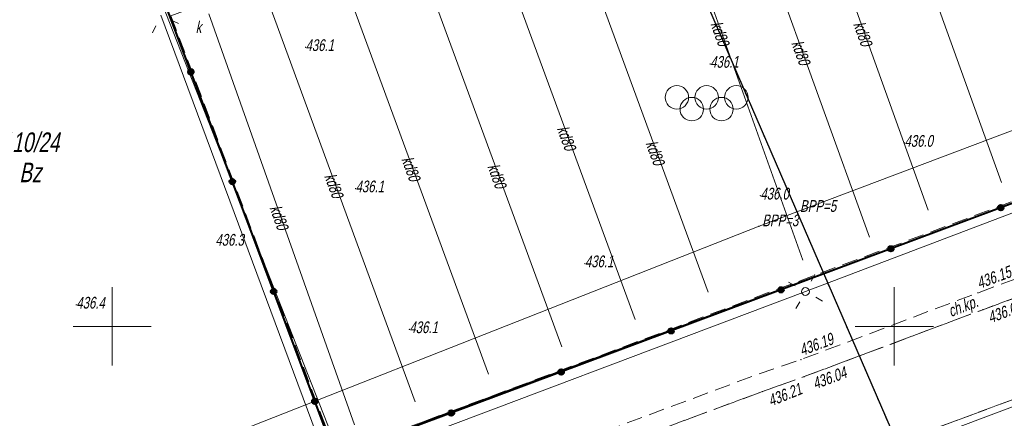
# Model space of a CAD drawing. Header units: metres. Extents: x 7408630 to 7411134, y 5569633 to 5570339.
# Tile 7 of 76: x 7410194 to 7410257, y 5569944 to 5569970. Entities that reach past the tile are written whole.
import ezdxf

# ---------------------------------------------------------------- set-up
doc = ezdxf.new("R2010")
doc.units = ezdxf.units.M
doc.header["$MEASUREMENT"] = 0
for name, pattern in [('1.5_0.5', [2, 1.5, -0.5]), ('218-500', [1, 0.5, -0.5]), ('mz1.0_0.5', [1.5, 1, -0.5])]:
    doc.linetypes.add(name, pattern=pattern)
for name, color, linetype, lineweight in [('203-Punkt załamania granicy działki nie stabilizowany', 7, 'Continuous', 0), ('210-Oznaczenie użytku', 7, 'Continuous', 0), ('211-Nr działki', 7, 'Continuous', 0), ('218-Granica użytku', 7, 'Continuous', 0), ('219-Linia granicy', 7, 'Continuous', 0), ('_BPP3-5', 7, 'Continuous', 0), ('chodnik (powierzchnia)', 7, 'Continuous', 0), ('chodnik (powierzchnia)-Atr17', 7, 'Continuous', 0), ('latarnia na słupie lub maszcie (punkt)', 7, 'Continuous', 0), ('mapa krzyze', 7, 'Continuous', 0), ('ogrodzenie trwałe (linia)', 7, 'Continuous', 0), ('plac (powierzchnia)', 7, 'Continuous', 0), ('plac sportowy (powierzchnia)', 7, 'Continuous', 0), ('plac sportowy (powierzchnia) - symbol', 7, 'Continuous', 0), ('przewód elektroenergetyczny (linia)', 7, 'Continuous', 0), ('przewód kanalizacyjny (linia)', 7, 'Continuous', 0), ('przewód kanalizacyjny (linia)-Atr1', 7, 'Continuous', 0), ('punkt wysokościowy naturalny', 7, 'Continuous', 0), ('punkt wysokościowy naturalny-Atr2', 7, 'Continuous', 0), ('punkt wysokościowy sztuczny', 7, 'Continuous', 0), ('punkt wysokościowy sztuczny-Atr2', 7, 'Continuous', 0), ('studzienka okrągła - przewód kanalizacyjny (punkt)-Atr17', 7, 'Continuous', 0), ('słup (punkt)', 7, 'Continuous', 0)]:
    doc.layers.add(name, color=color, linetype=linetype, lineweight=lineweight)
doc.layers.add('_MAPA', color=7, linetype='Continuous')
doc.styles.get("Standard").update_dxf_attribs({"font": 'arial.ttf'})
doc.styles.add('Style-WORKING_1250 I 0.20944', font='WORKING_1250.shx', dxfattribs={"oblique": 12})

# ---------------------------------------------------------------- blocks, each defined once
blk = doc.blocks.new('203_1')
at = {"layer": '203-Punkt załamania granicy działki nie stabilizowany', "linetype": 'Continuous', "lineweight": 13}
h = blk.add_hatch(color=96, dxfattribs=at)
edge = h.paths.add_edge_path()
edge.add_arc((0, 0), 0.45, 0, 360)
blk = doc.blocks.new('515_1')
at = {"layer": 'latarnia na słupie lub maszcie (punkt)', "color": 7, "linetype": 'Continuous', "lineweight": 13}
for p, q in [((0, 7.5), (0, 12.5)), ((-12.5, 0), (-7.5, 0)), ((7.5, 0), (12.5, 0)), ((0, -12.5), (0, -7.5))]:
    blk.add_line(p, q, dxfattribs=at)
blk = doc.blocks.new('515_2')
at = {"layer": 'latarnia na słupie lub maszcie (punkt)', "color": 7, "linetype": 'Continuous', "lineweight": 13}
for p, q in [((0, 7.5), (0, 12.5)), ((7.5, 0), (12.5, 0)), ((-12.5, 0), (-7.5, 0)), ((0, -12.5), (0, -7.5))]:
    blk.add_line(p, q, dxfattribs=at)
blk = doc.blocks.new('BS05_1')
at = {"layer": 'plac sportowy (powierzchnia) - symbol', "color": 7, "linetype": 'Continuous', "lineweight": 13}
for centre in [(-19, 7.5), (0, 7.5), (19, 7.5), (-9.5, 0), (9.5, 0)]:
    blk.add_circle(centre, 7.5, dxfattribs=at)
blk = doc.blocks.new('510_1')
at = {"layer": 'słup (punkt)', "color": 7, "linetype": 'Continuous', "lineweight": 13}
blk.add_circle((0, 0), 2.5, dxfattribs=at)
blk = doc.blocks.new('PW01_2')
at = {"layer": 'punkt wysokościowy naturalny', "linetype": 'Continuous', "lineweight": 13}
h = blk.add_hatch(color=7, dxfattribs=at)
edge = h.paths.add_edge_path()
edge.add_arc((0, 0), 0.45, 0, 360)
blk = doc.blocks.new('PW02_1')
at = {"layer": 'punkt wysokościowy sztuczny', "linetype": 'Continuous', "lineweight": 13}
h = blk.add_hatch(color=7, dxfattribs=at)
edge = h.paths.add_edge_path()
edge.add_arc((0, 0), 0.45, 0, 360)
blk = doc.blocks.new('140_2')
at = {"layer": '_BPP3-5', "linetype": 'Continuous', "lineweight": 0}
h = blk.add_hatch(color=1, dxfattribs=at)
edge = h.paths.add_edge_path()
edge.add_arc((0, 0), 0.045, 0, 360)
blk = doc.blocks.new('A$C92b4fa8d')
at = {"layer": 'ogrodzenie trwałe (linia)', "linetype": 'Continuous', "lineweight": 40}
h = blk.add_hatch(color=7, dxfattribs=at)
edge = h.paths.add_edge_path()
edge.add_arc((5.032, 16.271), 0.175, 0, 360)
h = blk.add_hatch(color=7, dxfattribs=at)
edge = h.paths.add_edge_path()
edge.add_arc((7.684, 9.255), 0.175, 0, 360)
h = blk.add_hatch(color=7, dxfattribs=at)
edge = h.paths.add_edge_path()
edge.add_arc((56.807, 7.587), 0.175, 0, 360)
h = blk.add_hatch(color=7, dxfattribs=at)
edge = h.paths.add_edge_path()
edge.add_arc((49.781, 4.963), 0.175, 0, 360)
h = blk.add_hatch(color=7, dxfattribs=at)
edge = h.paths.add_edge_path()
edge.add_arc((10.324, 2.235), 0.175, 0, 360)
h = blk.add_hatch(color=7, dxfattribs=at)
edge = h.paths.add_edge_path()
edge.add_arc((42.755, 2.338), 0.175, 0, 360)
h = blk.add_hatch(color=7, dxfattribs=at)
edge = h.paths.add_edge_path()
edge.add_arc((35.729, -0.286), 0.175, 0, 360)
h = blk.add_hatch(color=7, dxfattribs=at)
edge = h.paths.add_edge_path()
edge.add_arc((28.703, -2.91), 0.175, 0, 360)
h = blk.add_hatch(color=7, dxfattribs=at)
edge = h.paths.add_edge_path()
edge.add_arc((12.955, -4.788), 0.175, 0, 360)
h = blk.add_hatch(color=7, dxfattribs=at)
edge = h.paths.add_edge_path()
edge.add_arc((21.677, -5.534), 0.175, 0, 360)
at = {"layer": '218-Granica użytku', "color": 7, "linetype": '218-500', "lineweight": 13, "flags": 128}
for points in [[(21.02, 59.91), (43.77, 7.32)], [(43.77, 7.32), (54.33, -17.07)]]:
    blk.add_lwpolyline(points, dxfattribs=at)
at = {"layer": '219-Linia granicy', "color": 96, "linetype": 'Continuous', "lineweight": 13, "flags": 128}
for points in [[(43.77, 7.32), (21.02, 59.91)], [(43.77, 7.32), (66.39, 15.86)], [(43.77, 7.32), (41.35, 6.4)], [(43.77, 7.32), (54.33, -17.07)], [(-5.15, -11.91), (41.35, 6.4)]]:
    blk.add_lwpolyline(points, dxfattribs=at)
at = {"layer": 'chodnik (powierzchnia)', "color": 7, "linetype": 'mz1.0_0.5', "lineweight": 13, "flags": 128}
blk.add_lwpolyline([(27.7, -9.31), (16.26, -13.59), (15.89, -12.57), (26.92, -8.41), (41.35, -3.03), (44.03, -2.12), (55.35, 2.15), (65.45, 5.89), (74.44, 9.34), (77.42, 10.49), (80.63, 11.56), (81.8, 10.78), (65.79, 4.83), (55.66, 1.07), (44.23, -3.21), (41.57, -4.16), (27.7, -9.31)], close=True, dxfattribs=at)
blk.add_lwpolyline([(-2.263, -26.923), (-0.16, -26.14), (17.4, -19.61), (18.28, -19.28), (29.93, -15.06), (36.1, -12.72), (46.23, -8.86), (48.7, -7.97), (64.01, -2.28), (83.77, 5.11), (89.97, 7.44), (90.98, 7.54), (93.49, 6.96), (75.86, 0.22), (64.51, -4.01), (49.2, -9.7), (46.8, -10.56), (36.88, -14.35), (31.14, -16.5), (18.84, -20.97), (0.48, -27.77), (-1.571, -28.533)], dxfattribs=at)
at = {"layer": 'mapa krzyze', "color": 7, "linetype": 'Continuous', "lineweight": 0}
for p, q in [((0, 2.5), (0, -2.5)), ((50, 2.5), (50, -2.5)), ((-2.5, 0), (2.5, 0)), ((47.5, 0), (52.5, 0))]:
    blk.add_line(p, q, dxfattribs=at)
at = {"layer": 'ogrodzenie trwałe (linia)', "color": 7, "linetype": 'Continuous', "lineweight": 40, "flags": 128}
for points in [[(61.4, 43.48), (61.99, 41.68), (67.18, 27.6), (72.48, 13.44), (14.27, -8.3)], [(14.27, -8.3), (8.88, 6.09), (3.66, 19.9), (-3.49, 38.35)]]:
    blk.add_lwpolyline(points, dxfattribs=at)
at = {"layer": 'ogrodzenie trwałe (linia)', "color": 7, "linetype": 'Continuous', "lineweight": 40}
for centre in [(5.032, 16.271), (7.684, 9.255), (56.807, 7.587), (49.781, 4.963), (10.324, 2.235), (42.755, 2.338), (35.729, -0.286), (28.703, -2.91), (12.955, -4.788), (21.677, -5.534)]:
    blk.add_circle(centre, 0.175, dxfattribs=at)
at = {"layer": 'plac (powierzchnia)', "color": 7, "linetype": '1.5_0.5', "lineweight": 13, "flags": 128}
blk.add_lwpolyline([(-4.636, -21.396), (-2.1, -20.45), (11.94, -15.17), (16.26, -13.59), (27.7, -9.31), (41.57, -4.16), (44.23, -3.21), (55.66, 1.07), (65.79, 4.83), (81.8, 10.78), (83.77, 5.11), (64.01, -2.28), (48.7, -7.97), (46.23, -8.86), (36.1, -12.72), (29.93, -15.06), (18.28, -19.28), (17.4, -19.61), (-0.16, -26.14), (-2.263, -26.923)], dxfattribs=at)
at = {"layer": 'plac sportowy (powierzchnia)', "color": 7, "linetype": 'mz1.0_0.5', "lineweight": 13, "flags": 128}
blk.add_lwpolyline([(3.76, 19.85), (14.32, -8.17), (72.31, 13.51), (61.78, 41.63), (3.76, 19.85)], close=True, dxfattribs=at)
at = {"layer": 'przewód elektroenergetyczny (linia)', "color": 1, "linetype": 'Continuous', "lineweight": 13, "flags": 128}
for points in [[(-2.082, -27.342), (38.39, -12.34), (86.96, 5.92), (90.9, 14.64), (93.58, 17.43), (98.39, 20.9), (107.03, 21.47), (135.1, 35.75), (141.37, 48.01), (138.07, 58.79), (135.97, 61.24)], [(3.1, 19.89), (13.93, -9.22), (15.97, -8.46), (44.32, 2.23), (70.99, 12.36), (73.12, 13.17), (62.18, 42.04), (34.15, 31.52), (30.11, 42.28), (37.15, 44.91)]]:
    blk.add_lwpolyline(points, dxfattribs=at)
at = {"layer": 'przewód kanalizacyjny (linia)', "color": 36, "linetype": 'Continuous', "lineweight": 13, "flags": 128}
for points in [[(56.85, 9.2), (47.5, 35.16)], [(42.8, 33.47), (52.16, 7.44)], [(48.41, 5.7), (38.89, 32.06)], [(34.77, 30.49), (44.16, 4.24)], [(38.11, 2.2), (28.55, 28.2)], [(23.86, 26.48), (33.43, 0.44)], [(28.74, -1.3), (19.16, 24.76)], [(14.47, 23.03), (24.06, -3.06)], [(19.37, -4.81), (9.78, 21.31)], [(6.18, 19.98), (15.5, -6.29)]]:
    blk.add_lwpolyline(points, dxfattribs=at)
at = {"layer": '203-Punkt załamania granicy działki nie stabilizowany', "color": 96, "linetype": 'Continuous', "lineweight": 13, "xscale": 0.1, "yscale": 0.1, "zscale": 0.1}
for p in [(43.77, 7.32), (41.35, 6.4)]:
    blk.add_blockref('203_1', p, dxfattribs=at)
at = {"layer": '_BPP3-5', "color": 1, "linetype": 'Continuous', "lineweight": 0}
for p in [(43.77, 7.32), (41.35, 6.4)]:
    blk.add_blockref('140_2', p, dxfattribs=at)
at = {"layer": 'latarnia na słupie lub maszcie (punkt)', "color": 7, "linetype": 'Continuous', "lineweight": 13}
for name, p, xscale, yscale, zscale, rotation in [('515_1', (3.1, 19.89), 0.09999999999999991, 0.09999999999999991, 0.09999999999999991, 245.087), ('515_2', (44.32, 2.23), 0.1, 0.1, 0.1, 330.8919999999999)]:
    blk.add_blockref(name, p, dxfattribs=dict(at, xscale=xscale, yscale=yscale, zscale=zscale, rotation=rotation))
at = {"layer": 'plac sportowy (powierzchnia) - symbol', "color": 7, "linetype": 'Continuous', "lineweight": 13, "xscale": 0.1, "yscale": 0.1, "zscale": 0.1}
blk.add_blockref('BS05_1', (38.002, 13.887), dxfattribs=at)
at = {"layer": 'punkt wysokościowy naturalny', "color": 7, "linetype": 'Continuous', "lineweight": 13, "xscale": 0.1, "yscale": 0.1, "zscale": 0.1}
for p in [(12.36, 17.84), (38.23, 16.77), (50.65, 11.72), (15.56, 8.81), (41.44, 8.35), (8.88, 6.09), (30.22, 4.02), (-2.29, 1.38), (19, -0.19)]:
    blk.add_blockref('PW01_2', p, dxfattribs=at)
at = {"layer": 'punkt wysokościowy sztuczny', "color": 7, "linetype": 'Continuous', "lineweight": 13, "xscale": 0.1, "yscale": 0.1, "zscale": 0.1}
for p in [(55.35, 2.15), (55.66, 1.07), (44.03, -2.12), (44.23, -3.21), (41.57, -4.16)]:
    blk.add_blockref('PW02_1', p, dxfattribs=at)
at = {"layer": 'słup (punkt)', "color": 7, "linetype": 'Continuous', "lineweight": 13, "xscale": 0.1, "yscale": 0.1, "zscale": 0.1}
blk.add_blockref('510_1', (44.32, 2.23), dxfattribs=at)
at = {"layer": '210-Oznaczenie użytku', "color": 7, "linetype": 'Continuous', "lineweight": 13, "insert": (-5.939, 9.217), "char_height": 1.25, "attachment_point": 7, "line_spacing_factor": 0.6}
blk.add_mtext('\\FWORKING_1250;\\Q12;\\H1x;\\W0.72;Bz', dxfattribs=at)
at = {"layer": '211-Nr działki', "color": 96, "linetype": 'Continuous', "lineweight": 13, "insert": (-7.732, 11.129), "char_height": 1.25, "attachment_point": 7, "line_spacing_factor": 0.6}
blk.add_mtext('\\FWORKING_1250;\\Q12;\\H1x;\\W0.72;1110/24', dxfattribs=at)
at = {"layer": '_BPP3-5', "color": 1, "linetype": 'Continuous', "lineweight": 13, "style": 'Style-WORKING_1250 I 0.20944', "oblique": 12, "width": 0.733333}
for s, p in [(' BPP=5', (43.77, 7.32)), (' BPP=3', (41.35, 6.4))]:
    blk.add_text(s, height=0.75, dxfattribs=at).set_placement(p)
at = {"layer": 'chodnik (powierzchnia)-Atr17', "color": 7, "lineweight": 13, "insert": (53.699, 0.386), "char_height": 0.75, "attachment_point": 7, "rotation": 20.811, "line_spacing_factor": 0.6}
blk.add_mtext('\\FWORKING_1250;\\Q12;\\H1x;\\W0.725;ch.kp.', dxfattribs=at)
at = {"layer": 'przewód kanalizacyjny (linia)-Atr1', "color": 36, "lineweight": 13, "char_height": 0.75, "attachment_point": 4, "line_spacing_factor": 0.6}
for insert, rotation in [((38.582, 19.458), 289.683), ((47.712, 19.448), 289.778), ((43.752, 18.238), 289.857), ((28.763, 12.777), 290.179), ((34.433, 11.837), 290.188), ((18.823, 10.817), 290.182), ((24.323, 10.357), 290.184), ((13.893, 9.737), 290.161), ((10.402, 7.708), 289.534)]:
    blk.add_mtext('\\FWORKING_1250;\\Q12;\\H1x;\\W0.725;kd80', dxfattribs=dict(at, insert=insert, rotation=rotation))
at = {"layer": 'punkt wysokościowy naturalny-Atr2', "color": 7, "lineweight": 13, "char_height": 0.75, "line_spacing_factor": 0.6}
for s, insert, attachment_point in [('\\FWORKING_1250;\\Q12;\\H1x;\\W0.725;436.1', (12.36, 17.59), 7), ('\\FWORKING_1250;\\Q12;\\H1x;\\W0.725;436.1', (38.23, 16.52), 7), ('\\FWORKING_1250;\\Q12;\\H1x;\\W0.725;436.0', (50.65, 11.47), 7), ('\\FWORKING_1250;\\Q12;\\H1x;\\W0.725;436.1', (15.56, 8.56), 7), ('\\FWORKING_1250;\\Q12;\\H1x;\\W0.725;436.0', (41.44, 8.1), 7), ('\\FWORKING_1250;\\Q12;\\H1x;\\W0.725;436.3', (6.6, 5.91), 1), ('\\FWORKING_1250;\\Q12;\\H1x;\\W0.725;436.1', (30.22, 3.77), 7), ('\\FWORKING_1250;\\Q12;\\H1x;\\W0.725;436.4', (-2.29, 1.13), 7), ('\\FWORKING_1250;\\Q12;\\H1x;\\W0.725;436.1', (19, -0.44), 7)]:
    blk.add_mtext(s, dxfattribs=dict(at, insert=insert, attachment_point=attachment_point))
at = {"layer": 'punkt wysokościowy sztuczny-Atr2', "color": 7, "lineweight": 13, "char_height": 0.75, "attachment_point": 1, "line_spacing_factor": 0.6}
for s, insert, rotation in [('\\FWORKING_1250;\\Q12;\\H1x;\\W0.733333;436.15', (55.18, 3.1), 20.319), ('\\FWORKING_1250;\\Q12;\\H1x;\\W0.733333;436.04', (55.88, 0.9), 20.363), ('\\FWORKING_1250;\\Q12;\\H1x;\\W0.725;436.19', (43.84, -1.19), 20.584), ('\\FWORKING_1250;\\Q12;\\H1x;\\W0.725;436.04', (44.68, -3.33), 20.677), ('\\FWORKING_1250;\\Q12;\\H1x;\\W0.725;436.21', (41.83, -4.43), 21.981)]:
    blk.add_mtext(s, dxfattribs=dict(at, insert=insert, rotation=rotation))
at = {"layer": 'studzienka okrągła - przewód kanalizacyjny (punkt)-Atr17', "color": 36, "lineweight": 13, "insert": (5.34, 18.75), "char_height": 0.75, "attachment_point": 7, "line_spacing_factor": 0.6}
blk.add_mtext('\\FWORKING_1250;\\Q12;\\H1x;\\W0.725;k', dxfattribs=at)

msp = doc.modelspace()

# ---------------------------------------------------------------- linework, layer by layer
msp.add_lwpolyline([(7410254.33, 5569932.93), (7410275.68, 5569939.9), (7410351.52, 5569981.29), (7410432.43, 5570025.43), (7410392.12664, 5570096.22365), (7410365.65885, 5570081.3523), (7410312.67, 5570051.11), (7410274.39, 5570029.2), (7410221.02, 5570009.91)], close=True)

# ---------------------------------------------------------------- next in the draw order: block references
at = {"layer": '_MAPA'}
msp.add_blockref('A$C92b4fa8d', (7410200, 5569950), dxfattribs=at)

# ---------------------------------------------------------------- next in the draw order: linework, layer by layer
at = {"layer": '219-Linia granicy'}
msp.add_lwpolyline([(7410214.48306, 5569941.89096), (7410272.48, 5569963.44), (7410255.19477, 5570009.92043), (7410196.06459, 5569988.78586)], close=True, dxfattribs=at)

doc.saveas('drawing.dxf')
